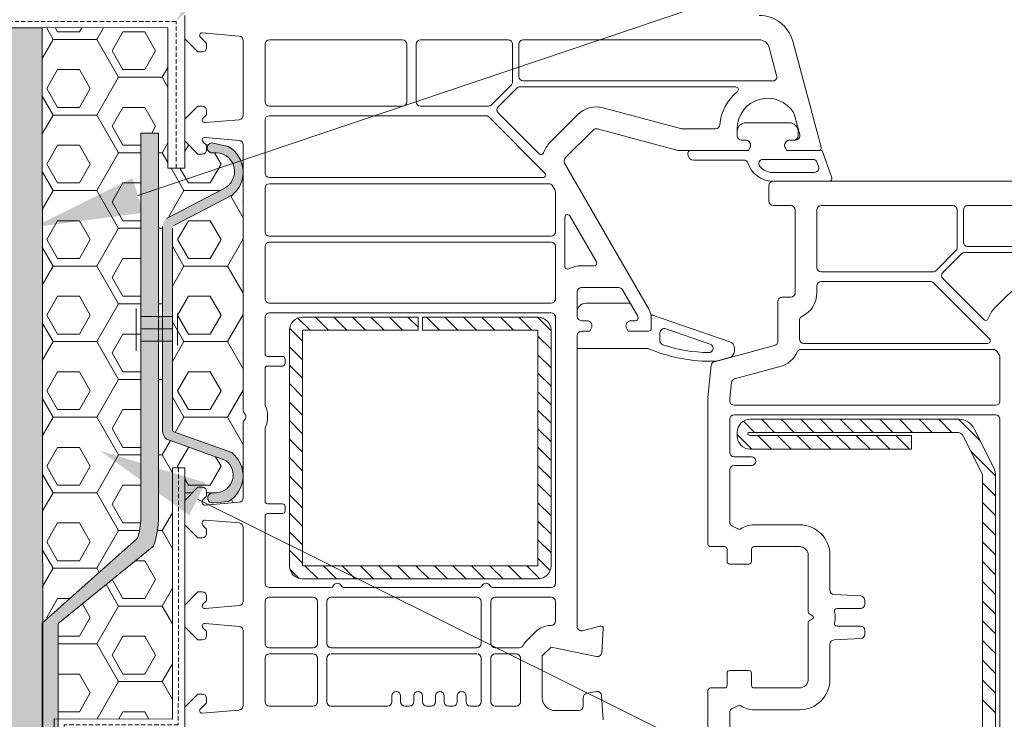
# Model space of a CAD drawing. Header units: millimetres. Extents: x -330321 to -319702, y -17713 to -4070.
# Tile 18 of 22: x -320159 to -320046, y -11099 to -11018. Entities that reach past the tile are written whole.
import ezdxf

# ---------------------------------------------------------------- set-up
doc = ezdxf.new("R2010")
doc.units = ezdxf.units.MM
doc.header["$MEASUREMENT"] = 0
doc.linetypes.add('ČÁRKOVANÁ', pattern=[0.75, 0.5, -0.25])

msp = doc.modelspace()

# ---------------------------------------------------------------- hatches: boundary and pattern name
at = {"linetype": 'Continuous', "lineweight": 13}
for points in [[(-320131.98, -11009.89), (-320135.29, -11007.36), (-320141.24, -11018.55)], [(-320143.24, -11031.35), (-320145.29, -11031.35), (-320145.29, -11052.36), (-320143.24, -11052.36)], [(-320142.33, -11041.12, 0.211236), (-320142.78, -11042.07), (-320142.78, -11052.36), (-320141.65, -11052.36), (-320141.65, -11042.23), (-320141.49, -11041.94), (-320134.88, -11038.52, 0.531729), (-320135.24, -11032.88), (-320137.16, -11032.47, 1), (-320137, -11033.61, -0.887449), (-320135.87, -11037.77)], [(-320145.02, -11040.49), (-320146.24, -11036.5), (-320157.59, -11042.14)], [(-320143.24, -11052.36), (-320145.29, -11052.36), (-320145.29, -11053.78), (-320143.24, -11053.78)], [(-320143.24, -11052.36), (-320143.24, -11053.78), (-320142.78, -11053.78), (-320142.78, -11052.36)], [(-320142.78, -11053.78), (-320141.65, -11053.78), (-320141.65, -11052.36), (-320142.78, -11052.36)], [(-320143.24, -11053.78), (-320145.29, -11053.78), (-320145.29, -11055.2), (-320143.24, -11055.2)], [(-320143.24, -11053.78), (-320143.24, -11055.2), (-320142.78, -11055.2), (-320142.78, -11053.78)], [(-320141.65, -11053.78), (-320142.78, -11053.78), (-320142.78, -11055.2), (-320141.65, -11055.2)], [(-320156.58, -11116.97), (-320156.46, -11116.94), (-320156.46, -11114.59, -0.414214), (-320156.1, -11114.24), (-320154.93, -11114.24, -0.00946), (-320154.73, -11114.57), (-320154.75, -11087.55), (-320143.8, -11078.65, 0.082878), (-320143.24, -11075.32), (-320143.24, -11055.2), (-320145.29, -11055.2), (-320145.29, -11075.49, -0.082878), (-320145.68, -11077.82), (-320156.58, -11087.51)], [(-320135.24, -11073.59, 0.527728), (-320134.84, -11067.97), (-320141.49, -11065.61, -0.212782), (-320141.65, -11065.33), (-320141.65, -11055.2), (-320142.78, -11055.2), (-320142.78, -11065.48, 0.213571), (-320142.33, -11066.43), (-320135.51, -11068.88, -0.6951), (-320136.56, -11072.57), (-320137.21, -11072.63, 0.95419), (-320136.93, -11073.74)], [(-320139.72, -11075.16), (-320137.87, -11071.43), (-320149.99, -11067.74)]]:
    msp.add_hatch(color=154, dxfattribs=at).paths.add_polyline_path(points)
at = {"linetype": 'Continuous', "lineweight": 20, "true_color": 0xff6600}
h = msp.add_hatch(dxfattribs=at)
h.set_pattern_fill('AR_SAND_0001', color=30, style=0, pattern_type=2)
h.set_pattern_definition([(37.5, (-469033.5807, -34954.966), (-0.1574834, 4.81705942), [0, -3.8, 0, -4.25, 0, -4.0625]), (7.5, (-469033.581, -34954.966), (4.42444176, 7.05536516), [0, -2.05, 0, -3.425, 0, -1.3125]), (327.5, (-469036.6557, -34954.966), (7.78535465, 0.01414763), [0, -1.25, 0, -4.5, 0, -5.875]), (317.5, (-469036.656, -34954.966), (7.5153165, 2.1941889), [0, -0.625, 0, -2.95, 0, -3.375])])
h.paths.add_polyline_path([(-320381.31, -11019.27), (-320381.31, -11029.27), (-320166.58, -11029.27), (-320166.58, -11228.73), (-320166.32, -11228.34), (-320166.18, -11228.77), (-320164.45, -11228.77), (-320164.16, -11228.34), (-320164.02, -11228.77), (-320162.3, -11228.77), (-320162.01, -11228.34), (-320161.87, -11228.77), (-320160.76, -11228.77), (-320156.58, -11227.93), (-320156.58, -11019.27)])
at = {"linetype": 'Continuous', "lineweight": 35}
msp.add_hatch(color=8, dxfattribs=at).paths.add_polyline_path([(-320381.31, -11019.27), (-320381.31, -11023.27), (-320160.58, -11023.27), (-320160.57, -11157.13), (-320156.58, -11156.33), (-320156.58, -11019.27)])
at = {"linetype": 'Continuous', "lineweight": 20, "true_color": 0xff6600}
h = msp.add_hatch(dxfattribs=at)
h.set_pattern_fill('PUR_0001', color=30, style=0, pattern_type=2)
h.set_pattern_definition([(0, (-469007.332, -34874.42), (0, 4.330127), [2.5, -5]), (120, (-469007.332, -34874.42), (3.74999998, 2.1650635), [2.5, -5]), (60, (-469004.832, -34874.42), (-3.74999998, 2.1650635), [2.5, -5]), (0, (-469007.832, -34875.288), (7.5, 4.330127), [5, -10]), (120, (-469007.832, -34875.288), (-7.49999998, 4.33012703), [5, -10]), (60, (-469007.832, -34875.288), (2e-08, 8.66025403), [0, -10, 5, 0, 0, 0])])
h.paths.add_polyline_path([(-320142.18, -11019.27), (-320156.58, -11019.26), (-320156.58, -11087.51), (-320145.68, -11077.82, 0.082878), (-320145.29, -11075.49), (-320145.29, -11031.35), (-320143.24, -11031.35), (-320143.24, -11052.36), (-320142.78, -11052.36), (-320142.78, -11042.07, -0.211236), (-320142.33, -11041.12), (-320135.87, -11037.77, 0.887449), (-320137, -11033.61, -1.000001), (-320137.16, -11032.47), (-320135.24, -11032.88, -0.531729), (-320134.88, -11038.52), (-320141.49, -11041.94), (-320141.65, -11042.23), (-320141.65, -11065.33, 0.212782), (-320141.49, -11065.61), (-320134.84, -11067.97, -0.527728), (-320135.24, -11073.59), (-320136.93, -11073.74, -0.95419), (-320137.21, -11072.63), (-320136.56, -11072.57, 0.6951), (-320135.51, -11068.88), (-320142.33, -11066.43, -0.213571), (-320142.78, -11065.48), (-320142.78, -11055.2), (-320143.24, -11055.2), (-320143.24, -11075.32, -0.082878), (-320143.8, -11078.65), (-320154.75, -11087.55), (-320154.74, -11098.49), (-320141.64, -11098.52), (-320141.65, -11069.7), (-320140.23, -11069.7), (-320140.23, -11073.45), (-320138.73, -11071.95), (-320138.23, -11071.95, -0.414214), (-320137.73, -11072.45), (-320137.73, -11072.85, -0.198912), (-320137.79, -11072.99), (-320138.18, -11073.37, 0.198912), (-320138.23, -11073.51), (-320138.23, -11073.7, 0.440011), (-320137.91, -11074), (-320133.99, -11073.66, 0.388879), (-320133.53, -11073.16), (-320133.53, -11064.56, -0.201513), (-320133.38, -11064.21, 0.420084), (-320133.38, -11063.49, -0.201513), (-320133.53, -11063.14), (-320133.53, -11032.69, 0.388879), (-320133.99, -11032.19), (-320137.91, -11031.85, 0.700208), (-320138.15, -11032.36), (-320137.79, -11032.71, -0.198912), (-320137.73, -11032.85), (-320137.73, -11033.25, -0.414214), (-320138.23, -11033.75), (-320138.73, -11033.75), (-320140.23, -11032.25), (-320140.23, -11035.37), (-320142.18, -11035.37)])

# ---------------------------------------------------------------- linework, layer by layer
at = {"color": 154, "linetype": 'Continuous', "lineweight": 13}
for p, q in [((-320145.63, -11038.5), (-319990.25, -10986.14)), ((-320145.29, -11031.35), (-320143.24, -11031.35)), ((-320145.29, -11075.49), (-320145.29, -11031.35)), ((-320143.24, -11031.35), (-320143.24, -11075.32)), ((-320137.16, -11032.47), (-320135.24, -11032.88)), ((-320135.87, -11037.77), (-320142.33, -11041.12)), ((-320134.88, -11038.52), (-320141.49, -11041.94)), ((-320142.78, -11042.07), (-320142.78, -11065.48)), ((-320141.65, -11042.23), (-320141.65, -11065.33)), ((-320141.65, -11052.36), (-320145.29, -11052.36)), ((-320127.27, -11052.55), (-320125.87, -11053.95)), ((-320113.48, -11052.45), (-320126.73, -11052.45)), ((-320125.25, -11052.45), (-320123.75, -11053.95)), ((-320123.13, -11052.45), (-320121.63, -11053.95)), ((-320121, -11052.45), (-320119.5, -11053.95)), ((-320118.88, -11052.45), (-320117.38, -11053.95)), ((-320116.76, -11052.45), (-320115.26, -11053.95)), ((-320114.64, -11052.45), (-320113.48, -11053.61)), ((-320113.48, -11053.95), (-320113.48, -11052.45)), ((-320099.73, -11052.45), (-320112.98, -11052.45)), ((-320112.98, -11052.45), (-320112.98, -11053.95)), ((-320112.52, -11052.45), (-320111.02, -11053.95)), ((-320110.4, -11052.45), (-320108.9, -11053.95)), ((-320108.28, -11052.45), (-320106.78, -11053.95)), ((-320106.16, -11052.45), (-320104.66, -11053.95)), ((-320104.03, -11052.45), (-320102.53, -11053.95)), ((-320101.91, -11052.45), (-320100.41, -11053.95)), ((-320099.79, -11052.45), (-320098.23, -11054.01)), ((-320141.65, -11053.78), (-320145.29, -11053.78)), ((-320128.23, -11053.95), (-320128.23, -11080.95)), ((-320128.22, -11053.72), (-320126.73, -11055.21)), ((-320126.73, -11080.95), (-320126.73, -11053.95)), ((-320126.73, -11053.95), (-320113.48, -11053.95)), ((-320112.98, -11053.95), (-320099.73, -11053.95)), ((-320099.73, -11053.95), (-320099.73, -11080.95)), ((-320098.23, -11080.95), (-320098.23, -11053.95)), ((-320141.65, -11055.2), (-320145.29, -11055.2)), ((-320099.73, -11054.63), (-320098.23, -11056.13)), ((-320128.23, -11055.83), (-320126.73, -11057.33)), ((-320099.73, -11056.75), (-320098.23, -11058.25)), ((-320128.23, -11057.95), (-320126.73, -11059.45)), ((-320099.73, -11058.87), (-320098.23, -11060.37)), ((-320128.23, -11060.07), (-320126.73, -11061.57)), ((-320099.73, -11060.99), (-320098.23, -11062.49)), ((-320128.23, -11062.19), (-320126.73, -11063.69)), ((-320099.73, -11063.11), (-320098.23, -11064.61)), ((-320128.23, -11064.31), (-320126.73, -11065.81)), ((-320076.15, -11064.36), (-320074.87, -11065.65)), ((-320051.47, -11064.15), (-320075.38, -11064.15)), ((-320074.1, -11064.15), (-320072.6, -11065.65)), ((-320071.84, -11064.15), (-320070.34, -11065.65)), ((-320069.58, -11064.15), (-320068.08, -11065.65)), ((-320067.31, -11064.15), (-320065.81, -11065.65)), ((-320065.05, -11064.15), (-320063.55, -11065.65)), ((-320062.79, -11064.15), (-320061.29, -11065.65)), ((-320060.53, -11064.15), (-320059.03, -11065.65)), ((-320058.26, -11064.15), (-320056.76, -11065.65)), ((-320056, -11064.15), (-320054.5, -11065.65)), ((-320053.74, -11064.15), (-320052.24, -11065.65)), ((-320051.47, -11064.15), (-320048.99, -11066.63)), ((-320134.84, -11067.97), (-320141.49, -11065.61)), ((-320099.73, -11065.23), (-320098.23, -11066.73)), ((-320076.88, -11065.65), (-320076.88, -11066.07)), ((-320075.5, -11065.65), (-320051.6, -11065.65)), ((-320047.45, -11069.73), (-320049.68, -11065.26)), ((-320135.51, -11068.88), (-320142.33, -11066.43)), ((-320128.23, -11066.43), (-320126.73, -11067.93)), ((-320076.88, -11065.9), (-320075.2, -11067.57)), ((-320056.88, -11066), (-320075.48, -11066)), ((-320074.52, -11066), (-320072.94, -11067.57)), ((-320072.26, -11066), (-320070.68, -11067.57)), ((-320069.99, -11066), (-320068.41, -11067.57)), ((-320067.73, -11066), (-320066.15, -11067.57)), ((-320065.47, -11066), (-320063.89, -11067.57)), ((-320063.21, -11066), (-320061.63, -11067.57)), ((-320060.94, -11066), (-320059.36, -11067.57)), ((-320058.68, -11066), (-320057.1, -11067.57)), ((-320056.88, -11067.57), (-320056.88, -11066)), ((-320051.02, -11065.93), (-320048.79, -11070.4)), ((-320099.73, -11067.36), (-320098.23, -11068.86)), ((-320075.38, -11067.57), (-320056.88, -11067.57)), ((-320050.08, -11067.8), (-320047.23, -11070.65)), ((-320128.23, -11068.55), (-320126.73, -11070.05)), ((-320099.73, -11069.48), (-320098.23, -11070.98)), ((-320128.23, -11070.68), (-320126.73, -11072.18)), ((-320048.73, -11070.62), (-320048.73, -11100.95)), ((-320048.73, -11071.42), (-320047.23, -11072.92)), ((-320047.23, -11100.95), (-320047.23, -11070.62)), ((-320099.73, -11071.6), (-320098.23, -11073.1)), ((-320138.79, -11073.3), (-320000.99, -11141.74)), ((-320137.21, -11072.63), (-320136.56, -11072.57)), ((-320136.93, -11073.74), (-320135.24, -11073.59)), ((-320128.23, -11072.8), (-320126.73, -11074.3)), ((-320048.73, -11073.68), (-320047.23, -11075.18)), ((-320099.73, -11073.72), (-320098.23, -11075.22)), ((-320128.23, -11074.92), (-320126.73, -11076.42)), ((-320099.73, -11075.84), (-320098.23, -11077.34)), ((-320048.73, -11075.94), (-320047.23, -11077.44)), ((-320128.23, -11077.04), (-320126.73, -11078.54)), ((-320145.68, -11077.82), (-320156.58, -11087.51)), ((-320145.68, -11077.82), (-320156.58, -11087.51)), ((-320099.73, -11077.96), (-320098.23, -11079.46)), ((-320048.73, -11078.2), (-320047.23, -11079.7)), ((-320143.8, -11078.65), (-320154.75, -11087.55)), ((-320143.8, -11078.65), (-320154.75, -11087.55)), ((-320128.23, -11079.16), (-320126.73, -11080.66)), ((-320099.73, -11080.08), (-320098.33, -11081.49)), ((-320048.73, -11080.47), (-320047.23, -11081.97)), ((-320128.18, -11081.33), (-320127.12, -11082.4)), ((-320099.73, -11080.95), (-320126.73, -11080.95)), ((-320126.45, -11080.95), (-320124.95, -11082.45)), ((-320124.32, -11080.95), (-320122.82, -11082.45)), ((-320122.2, -11080.95), (-320120.7, -11082.45)), ((-320120.08, -11080.95), (-320118.58, -11082.45)), ((-320117.96, -11080.95), (-320116.46, -11082.45)), ((-320115.84, -11080.95), (-320114.34, -11082.45)), ((-320113.72, -11080.95), (-320112.22, -11082.45)), ((-320111.6, -11080.95), (-320110.1, -11082.45)), ((-320109.48, -11080.95), (-320107.98, -11082.45)), ((-320107.35, -11080.95), (-320105.85, -11082.45)), ((-320105.23, -11080.95), (-320103.73, -11082.45)), ((-320103.11, -11080.95), (-320101.61, -11082.45)), ((-320100.99, -11080.95), (-320099.51, -11082.43)), ((-320126.73, -11082.45), (-320099.73, -11082.45)), ((-320048.73, -11082.73), (-320047.23, -11084.23)), ((-320048.73, -11084.99), (-320047.23, -11086.49)), ((-320156.58, -11087.51), (-320156.58, -11116.97)), ((-320154.75, -11087.55), (-320154.72, -11144.87)), ((-320048.73, -11087.26), (-320047.23, -11088.76)), ((-320048.73, -11089.52), (-320047.23, -11091.02)), ((-320048.73, -11091.78), (-320047.23, -11093.28)), ((-320048.73, -11094.04), (-320047.23, -11095.54)), ((-320048.73, -11096.31), (-320047.23, -11097.81))]:
    msp.add_line(p, q, dxfattribs=at)
at = {"color": 48, "linetype": 'Continuous', "lineweight": 20, "true_color": 0x5a400a}
for p, q in [((-320140.23, -11035.37), (-320140.23, -11017.85)), ((-320156.58, -11019.27), (-320460.92, -11019.27)), ((-320156.58, -11019.26), (-320142.18, -11019.27)), ((-320156.58, -11019.27), (-320156.4, -11329.25)), ((-320142.18, -11019.27), (-320142.18, -11035.37)), ((-320142.18, -11035.37), (-320140.23, -11035.37)), ((-320141.65, -11069.69), (-320141.64, -11098.52)), ((-320140.23, -11069.7), (-320141.65, -11069.7)), ((-320140.23, -11069.7), (-320140.24, -11099.85)), ((-320140.23, -11069.7), (-320140.23, -11077.84)), ((-320155.2, -11128.81), (-320155.22, -11098.49)), ((-320141.65, -11098.52), (-320155.22, -11098.49))]:
    msp.add_line(p, q, dxfattribs=at)
at = {"color": 7, "linetype": 'Continuous', "lineweight": 20}
for p, q in [((-320140.23, -11018.35), (-320140.23, -11020.55)), ((-320140.23, -11020.55), (-320138.73, -11022.05)), ((-320137.79, -11021.01), (-320138.44, -11020.36)), ((-320138.23, -11019.85), (-320133.99, -11020.22)), ((-320137.73, -11021.55), (-320137.73, -11021.15)), ((-320133.53, -11020.72), (-320133.53, -11029.31)), ((-320131.03, -11021.15), (-320131.03, -11027.75)), ((-320115.28, -11020.65), (-320130.53, -11020.65)), ((-320114.78, -11027.75), (-320114.78, -11021.15)), ((-320113.68, -11027.75), (-320113.68, -11021.15)), ((-320113.18, -11020.65), (-320103.13, -11020.65)), ((-320102.63, -11021.15), (-320102.63, -11025.47)), ((-320101.93, -11024.85), (-320101.93, -11021.15)), ((-320101.43, -11020.65), (-320074.37, -11020.65)), ((-320073.21, -11021.54), (-320072.35, -11024.75)), ((-320067.24, -11032.97), (-320070.5, -11020.81)), ((-320138.73, -11022.05), (-320138.23, -11022.05)), ((-320102.78, -11025.82), (-320105.06, -11028.1)), ((-320104.28, -11028.32), (-320102.16, -11026.2)), ((-320101.81, -11026.05), (-320077.04, -11026.05)), ((-320073.38, -11025.35), (-320101.43, -11025.35)), ((-320138.73, -11028.25), (-320140.23, -11029.75)), ((-320138.23, -11028.25), (-320138.73, -11028.25)), ((-320130.53, -11028.25), (-320115.28, -11028.25)), ((-320105.41, -11028.25), (-320113.18, -11028.25)), ((-320083.37, -11030.83), (-320092.26, -11028.45)), ((-320138.15, -11029.64), (-320137.79, -11029.29)), ((-320137.73, -11029.15), (-320137.73, -11028.75)), ((-320105.72, -11029.35), (-320130.53, -11029.35)), ((-320098.93, -11035.94), (-320105.37, -11029.5)), ((-320099.58, -11033.73), (-320104.28, -11029.02)), ((-320095.15, -11029.23), (-320098.36, -11032.43)), ((-320070.33, -11029.17), (-320069.7, -11031.52)), ((-320140.23, -11029.75), (-320140.23, -11032.25)), ((-320133.99, -11029.81), (-320137.91, -11030.15)), ((-320131.03, -11029.85), (-320131.03, -11035.95)), ((-320070.89, -11030.16), (-320075.88, -11030.16)), ((-320137.91, -11031.85), (-320133.99, -11032.19)), ((-320096.59, -11034.2), (-320093.39, -11031)), ((-320092.9, -11030.87), (-320083.7, -11033.33)), ((-320079.36, -11030.85), (-320083.24, -11030.85)), ((-320076.88, -11031.65), (-320076.88, -11030.85)), ((-320076.88, -11031.36), (-320076.88, -11031.66)), ((-320069.88, -11031.66), (-320069.88, -11031.36)), ((-320140.23, -11032.25), (-320138.73, -11033.75)), ((-320137.79, -11032.71), (-320138.15, -11032.36)), ((-320137.73, -11033.25), (-320137.73, -11032.85)), ((-320133.53, -11032.69), (-320133.53, -11063.14)), ((-320075.93, -11032.15), (-320076.38, -11032.15)), ((-320076.38, -11032.16), (-320075.93, -11032.16)), ((-320070.19, -11032.15), (-320070.83, -11032.15)), ((-320070.83, -11032.16), (-320070.38, -11032.16)), ((-320138.73, -11033.75), (-320138.23, -11033.75)), ((-320083.57, -11033.35), (-320075.59, -11033.35)), ((-320082.53, -11033.66), (-320082.53, -11033.76)), ((-320075.59, -11033.36), (-320082.23, -11033.36)), ((-320075.59, -11033.35), (-320075.41, -11033.05)), ((-320075.41, -11033.06), (-320075.59, -11033.36)), ((-320071.35, -11033.05), (-320071.18, -11033.35)), ((-320071.18, -11033.36), (-320071.35, -11033.06)), ((-320071.18, -11033.35), (-320067.53, -11033.35)), ((-320067.14, -11033.36), (-320071.18, -11033.36)), ((-320066.02, -11036.46), (-320067.14, -11033.36)), ((-320087, -11051.54), (-320096.67, -11034.8)), ((-320081.83, -11034.46), (-320075.97, -11034.46)), ((-320068.19, -11034.36), (-320073.91, -11034.36)), ((-320067.54, -11035.19), (-320067.72, -11034.69)), ((-320072.79, -11035.86), (-320068.01, -11035.86)), ((-320130.53, -11036.45), (-320099.14, -11036.45)), ((-320098.49, -11037.15), (-320130.53, -11037.15)), ((-320097.8, -11037.84), (-320098.05, -11037.4)), ((-320073.23, -11037.35), (-320073.23, -11039.15)), ((-320072.79, -11036.86), (-320066.3, -11036.86)), ((-320023.37, -11036.85), (-320072.73, -11036.85)), ((-320131.03, -11037.65), (-320131.03, -11042.65)), ((-320097.73, -11042.65), (-320097.73, -11038.09)), ((-320072.73, -11039.65), (-320070.73, -11039.65)), ((-320052.13, -11039.65), (-320067.23, -11039.65)), ((-320050.43, -11039.65), (-320023.37, -11039.65)), ((-320093.03, -11046.1), (-320096.07, -11040.83)), ((-320070.23, -11040.15), (-320070.23, -11049.65)), ((-320067.73, -11040.15), (-320067.73, -11046.75)), ((-320051.63, -11044.47), (-320051.63, -11040.15)), ((-320050.93, -11043.85), (-320050.93, -11040.15)), ((-320096.63, -11040.98), (-320096.63, -11046.66)), ((-320130.53, -11043.15), (-320098.23, -11043.15)), ((-320130.53, -11043.85), (-320098.23, -11043.85)), ((-320131.03, -11050.35), (-320131.03, -11044.35)), ((-320097.73, -11044.35), (-320097.73, -11050.35)), ((-320054.06, -11047.1), (-320051.78, -11044.82)), ((-320053.28, -11047.32), (-320051.16, -11045.2)), ((-320050.81, -11045.05), (-320026.04, -11045.05)), ((-320022.38, -11044.35), (-320050.43, -11044.35)), ((-320094.73, -11046.55), (-320093.29, -11046.55)), ((-320067.23, -11047.25), (-320054.41, -11047.25)), ((-320067.73, -11048.85), (-320067.73, -11049.65)), ((-320054.72, -11048.35), (-320067.23, -11048.35)), ((-320047.93, -11054.94), (-320054.37, -11048.5)), ((-320048.58, -11052.73), (-320053.28, -11048.02)), ((-320044.15, -11048.23), (-320047.36, -11051.43)), ((-320095.23, -11052.35), (-320095.23, -11049.55)), ((-320094.73, -11049.05), (-320090.46, -11049.05)), ((-320090.03, -11049.3), (-320088.27, -11052.34)), ((-320098.23, -11050.85), (-320130.53, -11050.85)), ((-320094.23, -11050.85), (-320089.37, -11050.85)), ((-320089.11, -11050.88), (-320088.27, -11052.34)), ((-320072.23, -11050.65), (-320072.23, -11055.22)), ((-320070.73, -11050.15), (-320071.73, -11050.15)), ((-320130.53, -11051.95), (-320098.23, -11051.95)), ((-320095.23, -11052.35), (-320095.23, -11051.85)), ((-320086.6, -11052.2), (-320077.71, -11055.26)), ((-320131.03, -11056.65), (-320131.03, -11052.45)), ((-320097.73, -11052.45), (-320097.73, -11082.95)), ((-320094.13, -11052.85), (-320094.73, -11052.85)), ((-320094.13, -11052.85), (-320094.73, -11052.85)), ((-320088.53, -11052.85), (-320089.03, -11052.85)), ((-320088.53, -11052.85), (-320089.03, -11052.85)), ((-320088.23, -11052.49), (-320088.23, -11052.55)), ((-320088.23, -11052.49), (-320088.23, -11052.55)), ((-320086.73, -11053.75), (-320086.73, -11052.29)), ((-320086.73, -11053.75), (-320086.73, -11052.54)), ((-320069.73, -11052.81), (-320069.73, -11054.95)), ((-320094.73, -11054.05), (-320093.79, -11054.05)), ((-320094.73, -11054.05), (-320093.79, -11054.05)), ((-320093.79, -11054.05), (-320093.61, -11053.75)), ((-320093.79, -11054.05), (-320093.62, -11053.75)), ((-320089.55, -11053.75), (-320089.38, -11054.05)), ((-320089.55, -11053.75), (-320089.38, -11054.05)), ((-320089.38, -11054.05), (-320087.03, -11054.05)), ((-320089.38, -11054.05), (-320087.03, -11054.05)), ((-320085.73, -11054.25), (-320085.73, -11055.14)), ((-320079.96, -11055.54), (-320085.07, -11053.78)), ((-320095.23, -11087.91), (-320095.23, -11054.55)), ((-320095.23, -11056.05), (-320095.23, -11054.55)), ((-320069.23, -11055.45), (-320048.14, -11055.45)), ((-320087.17, -11056.05), (-320095.23, -11056.05)), ((-320072.6, -11055.71), (-320079.48, -11057.55)), ((-320077.19, -11056.01), (-320077.19, -11056.32)), ((-320047.49, -11056.15), (-320069.54, -11056.15)), ((-320046.8, -11056.84), (-320047.05, -11056.4)), ((-320129.03, -11056.95), (-320130.73, -11056.95)), ((-320128.73, -11057.75), (-320128.73, -11057.25)), ((-320077.78, -11057.09), (-320079.23, -11057.48)), ((-320046.73, -11062.05), (-320046.73, -11057.09)), ((-320131.03, -11062.43), (-320131.03, -11058.35)), ((-320130.73, -11058.05), (-320129.03, -11058.05)), ((-320079.85, -11057.98), (-320080.23, -11061.65)), ((-320071.96, -11058.12), (-320077.17, -11059.52)), ((-320077.54, -11059.95), (-320077.73, -11061.75)), ((-320080.23, -11061.65), (-320080.23, -11078.45)), ((-320077.73, -11061.81), (-320077.73, -11062.05)), ((-320077.23, -11062.55), (-320047.23, -11062.55)), ((-320133.53, -11064.56), (-320133.53, -11073.16)), ((-320077.73, -11064.15), (-320077.73, -11067.95)), ((-320047.23, -11063.65), (-320077.23, -11063.65)), ((-320046.73, -11102.95), (-320046.73, -11064.15)), ((-320131.03, -11073.55), (-320131.03, -11065.27)), ((-320077.23, -11068.45), (-320075.23, -11068.45)), ((-320077.73, -11069.95), (-320077.73, -11075.94)), ((-320075.23, -11069.45), (-320077.23, -11069.45)), ((-320138.73, -11071.95), (-320140.23, -11073.45)), ((-320138.23, -11071.95), (-320138.73, -11071.95)), ((-320137.73, -11072.85), (-320137.73, -11072.45)), ((-320140.23, -11073.45), (-320140.23, -11076.25)), ((-320138.23, -11073.7), (-320138.23, -11073.51)), ((-320138.18, -11073.37), (-320137.79, -11072.99)), ((-320133.99, -11073.66), (-320137.91, -11074)), ((-320129.03, -11073.85), (-320130.73, -11073.85)), ((-320128.73, -11074.65), (-320128.73, -11074.15)), ((-320137.91, -11075.7), (-320133.99, -11076.04)), ((-320131.03, -11082.95), (-320131.03, -11075.25)), ((-320130.73, -11074.95), (-320129.03, -11074.95)), ((-320140.23, -11076.25), (-320138.73, -11077.75)), ((-320138.23, -11076.19), (-320138.23, -11076)), ((-320137.79, -11076.71), (-320138.18, -11076.33)), ((-320137.73, -11077.25), (-320137.73, -11076.85)), ((-320133.53, -11076.54), (-320133.53, -11085.01)), ((-320074.93, -11076.25), (-320069.73, -11076.25)), ((-320138.73, -11077.75), (-320138.23, -11077.75)), ((-320079.93, -11078.75), (-320078.33, -11078.75)), ((-320078.03, -11079.05), (-320078.03, -11080.45)), ((-320075.23, -11080.45), (-320075.23, -11079.05)), ((-320074.93, -11078.75), (-320069.73, -11078.75)), ((-320068.73, -11079.75), (-320068.73, -11086.21)), ((-320066.23, -11079.75), (-320066.23, -11083.75)), ((-320077.73, -11080.75), (-320075.53, -11080.75)), ((-320123.6, -11083.45), (-320130.53, -11083.45)), ((-320106.55, -11083.45), (-320121.87, -11083.45)), ((-320098.23, -11083.45), (-320104.82, -11083.45)), ((-320138.73, -11083.95), (-320140.23, -11085.45)), ((-320138.23, -11083.95), (-320138.73, -11083.95)), ((-320138.15, -11085.34), (-320137.79, -11084.99)), ((-320137.73, -11084.85), (-320137.73, -11084.45)), ((-320125.53, -11084.55), (-320130.53, -11084.55)), ((-320106.73, -11084.55), (-320123.43, -11084.55)), ((-320104.63, -11084.55), (-320098.23, -11084.55)), ((-320065.76, -11084.25), (-320062.71, -11084.41)), ((-320062.23, -11084.91), (-320062.23, -11085.35)), ((-320140.23, -11085.45), (-320140.23, -11087.95)), ((-320133.99, -11085.51), (-320137.91, -11085.85)), ((-320131.03, -11085.05), (-320131.03, -11089.85)), ((-320125.03, -11089.85), (-320125.03, -11085.05)), ((-320123.93, -11085.05), (-320123.93, -11089.85)), ((-320106.23, -11089.85), (-320106.23, -11085.05)), ((-320105.13, -11089.85), (-320105.13, -11085.05)), ((-320097.73, -11085.05), (-320097.73, -11087.28)), ((-320062.73, -11085.85), (-320065.42, -11085.85)), ((-320068.58, -11086.47), (-320068.23, -11086.68)), ((-320068.23, -11087.02), (-320068.58, -11087.23)), ((-320140.23, -11087.95), (-320138.73, -11089.45)), ((-320137.79, -11088.41), (-320138.15, -11088.06)), ((-320137.91, -11087.55), (-320133.99, -11087.89)), ((-320092.61, -11087.86), (-320094.6, -11088.39)), ((-320092.41, -11090.88), (-320092.23, -11088.17)), ((-320068.73, -11087.48), (-320068.73, -11093.95)), ((-320065.42, -11087.85), (-320062.73, -11087.85)), ((-320062.23, -11088.35), (-320062.23, -11088.79)), ((-320138.73, -11089.45), (-320138.23, -11089.45)), ((-320137.73, -11088.95), (-320137.73, -11088.55)), ((-320133.53, -11088.39), (-320133.53, -11096.98)), ((-320100, -11088.51), (-320101, -11089.51)), ((-320062.71, -11089.29), (-320065.76, -11089.45)), ((-320130.53, -11090.35), (-320125.53, -11090.35)), ((-320123.43, -11090.35), (-320106.73, -11090.35)), ((-320101.87, -11090.35), (-320104.63, -11090.35)), ((-320099.23, -11091.28), (-320098.23, -11090.28)), ((-320098.23, -11090.28), (-320093.01, -11091.34)), ((-320066.23, -11089.95), (-320066.23, -11093.95)), ((-320131.03, -11091.55), (-320131.03, -11096.55)), ((-320125.53, -11091.05), (-320130.53, -11091.05)), ((-320125.03, -11096.55), (-320125.03, -11091.55)), ((-320123.93, -11091.55), (-320123.93, -11096.55)), ((-320106.73, -11091.05), (-320123.43, -11091.05)), ((-320106.23, -11096.55), (-320106.23, -11091.55)), ((-320105.13, -11091.55), (-320105.13, -11096.55)), ((-320102.23, -11091.05), (-320104.63, -11091.05)), ((-320101.73, -11096.55), (-320101.73, -11091.55)), ((-320099.23, -11096.05), (-320099.23, -11091.28)), ((-320078.03, -11093.25), (-320078.03, -11094.65)), ((-320075.53, -11092.95), (-320077.73, -11092.95)), ((-320075.23, -11094.65), (-320075.23, -11093.25)), ((-320078.33, -11094.95), (-320079.93, -11094.95)), ((-320069.73, -11094.95), (-320074.93, -11094.95)), ((-320138.73, -11095.65), (-320140.23, -11097.15)), ((-320138.23, -11095.65), (-320138.73, -11095.65)), ((-320137.73, -11096.55), (-320137.73, -11096.15)), ((-320116.48, -11096.55), (-320116.48, -11095.85)), ((-320115.48, -11095.85), (-320115.48, -11096.55)), ((-320113.98, -11096.55), (-320113.98, -11095.85)), ((-320112.98, -11095.85), (-320112.98, -11096.55)), ((-320111.48, -11096.55), (-320111.48, -11095.85)), ((-320110.48, -11095.85), (-320110.48, -11096.55)), ((-320108.98, -11096.55), (-320108.98, -11095.85)), ((-320107.98, -11095.85), (-320107.98, -11096.55)), ((-320094.53, -11096.05), (-320094.53, -11097.05)), ((-320093, -11095.36), (-320094.12, -11095.55)), ((-320092.23, -11098.6), (-320092.42, -11095.82)), ((-320080.23, -11095.25), (-320080.23, -11103.85)), ((-320140.23, -11097.15), (-320140.23, -11099.35)), ((-320138.44, -11097.34), (-320137.79, -11096.69)), ((-320130.53, -11097.05), (-320125.53, -11097.05)), ((-320123.43, -11097.05), (-320116.98, -11097.05)), ((-320114.98, -11097.05), (-320114.48, -11097.05)), ((-320112.48, -11097.05), (-320111.98, -11097.05)), ((-320109.98, -11097.05), (-320109.48, -11097.05)), ((-320107.48, -11097.05), (-320106.73, -11097.05)), ((-320104.63, -11097.05), (-320102.23, -11097.05)), ((-320133.99, -11097.48), (-320138.23, -11097.85)), ((-320095.03, -11097.55), (-320097.73, -11097.55)), ((-320077.73, -11097.76), (-320077.73, -11102.95)), ((-320069.73, -11097.45), (-320074.93, -11097.45))]:
    msp.add_line(p, q, dxfattribs=at)
at = {"color": 7, "linetype": 'ČÁRKOVANÁ', "lineweight": 13}
for points in [[(-320141.24, -11035.37), (-320141.24, -11018.55), (-320171.1, -11018.55)], [(-320140.94, -11069.7), (-320140.98, -11099.18), (-320154.07, -11099.18), (-320154.05, -11144.87)]]:
    msp.add_lwpolyline(points, dxfattribs=at)
at = {"color": 154, "linetype": 'Continuous', "lineweight": 13}
for points in [[(-320145.8, -11051.47), (-320145.81, -11056.32)], [(-320141.07, -11052.03), (-320141.07, -11055.7)]]:
    msp.add_lwpolyline(points, dxfattribs=at)
at = {"color": 7, "linetype": 'Continuous', "lineweight": 20}
for centre, radius, start, end in [((-320074.37, -11021.85), 4, 15, 90), ((-320138.23, -11020.15), 0.301, 90, 225), ((-320134.03, -11020.72), 0.5, 0, 85), ((-320138.23, -11021.55), 0.5, 270, 0), ((-320137.93, -11021.15), 0.2, 0, 45), ((-320130.53, -11021.15), 0.499, 90, 179.9962), ((-320115.28, -11021.15), 0.5, 0, 90), ((-320113.18, -11021.15), 0.5, 90, 180), ((-320103.13, -11021.15), 0.5, 0, 90), ((-320101.43, -11021.15), 0.5, 90, 180), ((-320074.37, -11021.85), 1.2, 15, 90), ((-320101.43, -11024.85), 0.5, 180, 270), ((-320072.83, -11024.88), 0.5, 264.7036, 15), ((-320103.13, -11025.47), 0.5, 315, 0), ((-320101.81, -11026.55), 0.5, 90, 135), ((-320077.04, -11026.35), 0.3, 309.1167, 90), ((-320073.38, -11030.85), 5.5, 84.7036, 90), ((-320073.38, -11030.85), 5.5, 129.1167, 175.2198), ((-320073.38, -11030.85), 3.5, 31.1738, 180), ((-320138.23, -11028.75), 0.5, 0, 90), ((-320130.53, -11027.75), 0.5, 180, 270), ((-320115.28, -11027.75), 0.5, 270, 0), ((-320113.18, -11027.75), 0.5, 180, 270), ((-320105.41, -11027.75), 0.5, 270, 315), ((-320103.93, -11028.67), 0.5, 135, 225), ((-320093.03, -11031.35), 3, 75, 135), ((-320137.93, -11029.85), 0.3, 135, 275), ((-320137.93, -11029.15), 0.2, 315, 0), ((-320134.03, -11029.31), 0.5, 275, 0), ((-320130.53, -11029.85), 0.5, 90, 180), ((-320105.72, -11029.85), 0.5, 45, 90), ((-320070.82, -11029.3), 0.5, 15, 31.1738), ((-320079.36, -11030.35), 0.5, 270, 355.2198), ((-320075.88, -11031.16), 1, 90, 175.4114), ((-320070.89, -11031.16), 1, 4.5886, 90), ((-320137.93, -11032.15), 0.3, 85, 225), ((-320093.03, -11031.35), 0.5, 75, 135), ((-320083.24, -11030.35), 0.5, 255, 270), ((-320073.38, -11031.36), 3.5, 175.4114, 180), ((-320076.38, -11031.65), 0.5, 180, 270), ((-320076.38, -11031.66), 0.5, 180, 270), ((-320070.38, -11031.66), 0.5, 270, 0), ((-320070.19, -11031.65), 0.5, 270, 15), ((-320073.38, -11031.36), 3.5, 0, 4.5886), ((-320137.93, -11032.85), 0.2, 0, 45), ((-320134.03, -11032.69), 0.5, 0, 85), ((-320096.23, -11034.55), 3, 135, 161.7177), ((-320075.93, -11032.75), 0.6, 330, 90), ((-320075.93, -11032.76), 0.6, 330, 90), ((-320070.83, -11032.75), 0.6, 90, 210), ((-320070.83, -11032.76), 0.6, 90, 210), ((-320067.53, -11033.05), 0.3, 270, 15), ((-320138.23, -11033.25), 0.5, 270, 0), ((-320099.37, -11033.52), 0.3, 225, 341.7177), ((-320083.57, -11032.85), 0.5, 255, 270), ((-320082.23, -11033.66), 0.3, 90, 180), ((-320081.83, -11033.76), 0.7, 180, 270), ((-320096.23, -11034.55), 0.5, 135, 210), ((-320075.97, -11034.76), 0.3, 15.8272, 90), ((-320072.79, -11033.86), 3, 195.8272, 269.9997), ((-320073.91, -11034.86), 0.5, 90, 221.8121), ((-320072.79, -11033.86), 2, 221.8121, 269.9997), ((-320068.19, -11034.86), 0.5, 20, 90), ((-320068.01, -11035.36), 0.5, 269.9997, 20), ((-320130.53, -11035.95), 0.5, 180, 270), ((-320099.14, -11036.15), 0.3, 270, 45), ((-320130.53, -11037.65), 0.5, 90, 180), ((-320098.49, -11037.65), 0.5, 30, 90), ((-320072.73, -11037.35), 0.5, 90, 180), ((-320066.3, -11036.56), 0.3, 269.9996, 20), ((-320098.23, -11038.09), 0.5, 0, 30), ((-320072.73, -11039.15), 0.5, 180, 270), ((-320070.73, -11040.15), 0.5, 0, 90), ((-320067.23, -11040.15), 0.5, 90, 180), ((-320052.13, -11040.15), 0.5, 0, 90), ((-320050.43, -11040.15), 0.5, 90, 180), ((-320096.33, -11040.98), 0.3, 30, 180), ((-320130.53, -11042.65), 0.5, 180, 270), ((-320098.23, -11042.65), 0.5, 270, 0), ((-320130.53, -11044.35), 0.5, 90, 180), ((-320098.23, -11044.35), 0.5, 0, 90), ((-320050.43, -11043.85), 0.5, 180, 270), ((-320052.13, -11044.47), 0.5, 315, 0), ((-320050.81, -11045.55), 0.5, 90, 135), ((-320094.73, -11049.55), 3, 90, 119.0025), ((-320093.29, -11046.25), 0.3, 270, 30), ((-320096.33, -11046.66), 0.3, 180, 299.0025), ((-320067.23, -11046.75), 0.5, 180, 270), ((-320054.41, -11046.75), 0.5, 270, 315), ((-320052.93, -11047.67), 0.5, 135, 225), ((-320067.23, -11048.85), 0.5, 90, 180), ((-320054.72, -11048.85), 0.5, 45, 90), ((-320094.73, -11049.55), 0.5, 90, 180), ((-320090.46, -11049.55), 0.5, 30, 90), ((-320070.73, -11049.65), 0.5, 270, 0), ((-320070.73, -11049.65), 3, 295.3769, 0), ((-320130.53, -11050.35), 0.5, 180, 270), ((-320098.23, -11050.35), 0.5, 270, 0), ((-320094.23, -11051.85), 1, 90, 180), ((-320089.37, -11051.85), 1, 75.1703, 90), ((-320071.73, -11050.65), 0.5, 90, 180), ((-320130.53, -11052.45), 0.5, 90, 180), ((-320098.23, -11052.45), 0.5, 0, 90), ((-320088.73, -11052.54), 2, 0, 30), ((-320086.63, -11052.29), 0.1, 71, 180), ((-320045.23, -11053.55), 3, 135, 161.7177), ((-320094.73, -11052.35), 0.5, 180, 270), ((-320094.73, -11052.35), 0.5, 180, 270), ((-320094.13, -11053.45), 0.6, 330, 90), ((-320094.13, -11053.45), 0.6, 330, 90), ((-320089.03, -11053.45), 0.6, 90, 210), ((-320089.03, -11053.45), 0.6, 90, 210), ((-320088.53, -11052.55), 0.3, 270, 0), ((-320088.53, -11052.55), 0.3, 270, 0), ((-320088.53, -11052.49), 0.3, 0, 30), ((-320088.53, -11052.49), 0.3, 0, 30), ((-320069.23, -11052.81), 0.5, 115.3769, 180), ((-320048.37, -11052.52), 0.3, 225, 341.7177), ((-320094.73, -11054.55), 0.5, 90, 180), ((-320094.73, -11054.55), 0.5, 90, 180), ((-320087.03, -11053.75), 0.3, 270, 0), ((-320087.03, -11053.75), 0.3, 270, 0), ((-320085.23, -11054.25), 0.5, 71, 180), ((-320085.23, -11055.14), 0.5, 180, 251.4457), ((-320079.91, -11039.26), 17.25, 251.4457, 269.2457), ((-320080.13, -11056.01), 0.5, 269.2457, 71), ((-320077.99, -11056.01), 0.8, 0, 70), ((-320072.73, -11055.22), 0.5, 285, 0), ((-320069.23, -11054.95), 0.5, 180, 270), ((-320048.14, -11055.15), 0.3, 270, 45), ((-320130.73, -11056.65), 0.3, 180, 270), ((-320087.17, -11056.55), 0.5, 67.2107, 90), ((-320079.91, -11039.26), 18.25, 247.2107, 271.5469), ((-320077.99, -11056.32), 0.8, 285, 0), ((-320072.73, -11055.22), 3, 285, 335.9341), ((-320069.54, -11056.65), 0.5, 90, 155.9341), ((-320047.49, -11056.65), 0.5, 30, 90), ((-320129.03, -11057.25), 0.3, 0, 90), ((-320129.03, -11057.75), 0.3, 270, 0), ((-320079.35, -11058.03), 0.5, 105, 174), ((-320079.43, -11056.71), 0.8, 271.5469, 285), ((-320047.23, -11057.09), 0.5, 0, 30), ((-320130.73, -11058.35), 0.3, 90, 180), ((-320077.04, -11060), 0.5, 105, 174), ((-320077.23, -11061.81), 0.5, 174, 180), ((-320077.23, -11062.05), 0.5, 180, 270), ((-320047.23, -11062.05), 0.5, 270, 0), ((-320133.03, -11063.14), 0.5, 180, 225.573), ((-320133.73, -11063.85), 0.5, 314.427, 45.573), ((-320130.53, -11062.43), 0.5, 180, 203.8955), ((-320133.73, -11063.85), 3, 336.1045, 23.8955), ((-320133.03, -11064.56), 0.5, 134.427, 180), ((-320077.23, -11064.15), 0.5, 90, 180), ((-320047.23, -11064.15), 0.5, 0, 90), ((-320130.53, -11065.27), 0.5, 156.1045, 180), ((-320077.23, -11067.95), 0.5, 180, 270), ((-320075.23, -11068.95), 0.5, 270, 90), ((-320077.23, -11069.95), 0.5, 90, 180), ((-320138.23, -11072.45), 0.5, 0, 90), ((-320138.03, -11073.51), 0.2, 135, 180), ((-320137.93, -11072.85), 0.2, 315, 0), ((-320134.03, -11073.16), 0.5, 275, 0), ((-320130.73, -11073.55), 0.3, 180, 270), ((-320137.93, -11073.7), 0.3, 180, 275), ((-320129.03, -11074.15), 0.3, 0, 90), ((-320129.03, -11074.65), 0.3, 270, 0), ((-320137.93, -11076), 0.3, 85, 180), ((-320130.73, -11075.25), 0.3, 90, 180), ((-320077.23, -11075.94), 0.5, 180, 250.5288), ((-320138.03, -11076.19), 0.2, 180, 225), ((-320137.93, -11076.85), 0.2, 0, 45), ((-320134.03, -11076.54), 0.5, 0, 85), ((-320078.33, -11079.05), 2.8, 56.7436, 70.5288), ((-320076.63, -11076.46), 0.3, 236.7436, 303.2564), ((-320074.93, -11079.05), 2.8, 90, 123.2564), ((-320069.73, -11079.75), 3.5, 0, 90), ((-320138.23, -11077.25), 0.5, 270, 0), ((-320079.93, -11078.45), 0.3, 180, 270), ((-320078.33, -11079.05), 0.3, 0, 90), ((-320074.93, -11079.05), 0.3, 90, 180), ((-320069.73, -11079.75), 1, 0, 90), ((-320077.73, -11080.45), 0.3, 180, 270), ((-320075.53, -11080.45), 0.3, 270, 0), ((-320130.53, -11082.95), 0.5, 180, 270), ((-320123.6, -11082.95), 0.5, 270, 330), ((-320122.73, -11083.45), 0.5, 30, 150), ((-320121.87, -11082.95), 0.5, 210, 270), ((-320106.55, -11082.95), 0.5, 270, 330), ((-320105.68, -11083.45), 0.5, 30, 150), ((-320104.82, -11082.95), 0.5, 210, 270), ((-320098.23, -11082.95), 0.5, 270, 0), ((-320065.73, -11083.75), 0.5, 180, 267), ((-320138.23, -11084.45), 0.5, 0, 90), ((-320137.93, -11084.85), 0.2, 315, 0), ((-320130.53, -11085.05), 0.5, 90, 180), ((-320125.53, -11085.05), 0.5, 0, 90), ((-320123.43, -11085.05), 0.5, 90, 180), ((-320106.73, -11085.05), 0.5, 0, 90), ((-320104.63, -11085.05), 0.5, 90, 180), ((-320098.23, -11085.05), 0.5, 0, 90), ((-320062.73, -11084.91), 0.5, 0, 87), ((-320137.93, -11085.55), 0.3, 135, 275), ((-320134.03, -11085.01), 0.5, 275, 0), ((-320065.42, -11086.15), 0.3, 90, 193.4934), ((-320062.73, -11085.35), 0.5, 270, 0), ((-320068.43, -11086.21), 0.3, 180, 240), ((-320068.43, -11087.48), 0.3, 120, 180), ((-320068.33, -11086.85), 0.2, 300, 60), ((-320068.33, -11086.85), 2.7, 346.5066, 13.4934), ((-320137.93, -11087.85), 0.3, 85, 225), ((-320134.03, -11088.39), 0.5, 0, 85), ((-320098.23, -11090.28), 2.5, 90, 135), ((-320098.23, -11087.28), 0.5, 270, 0), ((-320094.73, -11087.91), 0.5, 180, 285), ((-320092.53, -11088.15), 0.3, 356.2, 105), ((-320065.42, -11087.55), 0.3, 166.5066, 270), ((-320062.73, -11088.35), 0.5, 0, 90), ((-320138.23, -11088.95), 0.5, 270, 0), ((-320137.93, -11088.55), 0.2, 0, 45), ((-320099.23, -11091.28), 2.5, 135, 151.5792), ((-320065.73, -11089.95), 0.5, 93, 180), ((-320062.73, -11088.79), 0.5, 273, 0), ((-320130.53, -11089.85), 0.5, 180, 270), ((-320125.53, -11089.85), 0.5, 270, 0), ((-320123.43, -11089.85), 0.5, 180, 270), ((-320106.73, -11089.85), 0.5, 270, 0), ((-320104.63, -11089.85), 0.5, 180, 270), ((-320101.87, -11089.85), 0.5, 270, 331.5792), ((-320130.53, -11091.55), 0.5, 90, 180), ((-320125.53, -11091.55), 0.5, 0, 90), ((-320123.43, -11091.55), 0.5, 90, 180), ((-320106.73, -11091.55), 0.5, 0, 90), ((-320104.63, -11091.55), 0.5, 90, 180), ((-320102.23, -11091.55), 0.5, 0, 90), ((-320092.91, -11090.85), 0.5, 258.5, 356.2), ((-320077.73, -11093.25), 0.3, 90, 180), ((-320075.53, -11093.25), 0.3, 0, 90), ((-320069.73, -11093.95), 3.5, 270, 0), ((-320069.73, -11093.95), 1, 270, 0), ((-320079.93, -11095.25), 0.3, 90, 180), ((-320078.33, -11094.65), 0.3, 270, 0), ((-320074.93, -11094.65), 0.3, 180, 270), ((-320138.23, -11096.15), 0.5, 0, 90), ((-320115.98, -11095.85), 0.5, 0, 180), ((-320113.48, -11095.85), 0.5, 0, 180), ((-320110.98, -11095.85), 0.5, 0, 180), ((-320108.48, -11095.85), 0.5, 0, 180), ((-320097.73, -11096.05), 1.5, 180, 270), ((-320094.03, -11096.05), 0.5, 100, 180), ((-320092.92, -11095.85), 0.5, 3.8, 100), ((-320138.23, -11097.55), 0.301, 135, 270), ((-320137.93, -11096.55), 0.2, 315, 0), ((-320134.03, -11096.98), 0.5, 275, 0), ((-320130.53, -11096.55), 0.5, 180, 270), ((-320125.53, -11096.55), 0.5, 270, 0), ((-320123.43, -11096.55), 0.5, 180, 270), ((-320116.98, -11096.55), 0.5, 270, 0), ((-320114.98, -11096.55), 0.5, 180, 270), ((-320114.48, -11096.55), 0.5, 270, 0), ((-320112.48, -11096.55), 0.5, 180, 270), ((-320111.98, -11096.55), 0.5, 270, 0), ((-320109.98, -11096.55), 0.5, 180, 270), ((-320109.48, -11096.55), 0.5, 270, 0), ((-320107.48, -11096.55), 0.5, 180, 270), ((-320106.73, -11096.55), 0.5, 270, 0), ((-320104.63, -11096.55), 0.5, 180, 270), ((-320102.23, -11096.55), 0.5, 270, 0), ((-320095.03, -11097.05), 0.5, 270, 0), ((-320077.23, -11097.76), 0.5, 109.4712, 180), ((-320078.33, -11094.65), 2.8, 289.4712, 303.2564), ((-320076.63, -11097.24), 0.3, 56.7436, 123.2564), ((-320074.93, -11094.65), 2.8, 236.7436, 270)]:
    msp.add_arc(centre, radius, start, end, dxfattribs=at)
at = {"color": 154, "linetype": 'Continuous', "lineweight": 13}
for centre, radius, start, end in [((-320137.08, -11033.04), 0.579, 97.5681, 277.5681), ((-320136.96, -11035.83), 3.41, 307.7316, 59.7351), ((-320136.69, -11035.76), 2.17, 292.0273, 98.377), ((-320126.73, -11053.95), 1.5, 90, 180), ((-320099.73, -11053.95), 1.5, 0, 90), ((-320075.38, -11065.65), 1.5, 90, 180), ((-320051.47, -11066.15), 2, 26.5651, 90), ((-320141.49, -11065.45), 1.29, 181.1654, 229.3878), ((-320141.25, -11065.29), 0.399, 184.5866, 232.636), ((-320075.48, -11065.82), 0.173, 97.0552, 270), ((-320051.6, -11066.39), 0.735, 38.6168, 90), ((-320075.38, -11066.07), 1.5, 180, 270), ((-320136.96, -11070.64), 3.41, 300.2649, 51.5523), ((-320136.72, -11070.53), 2.04, 274.5275, 53.7402), ((-320049.23, -11070.62), 2, 0, 26.5651), ((-320049.23, -11070.62), 0.5, 0, 26.5651), ((-320137.04, -11073.18), 0.573, 106.8338, 281.4624), ((-320152.48, -11075.49), 7.19, 341.0491, 0), ((-320153.51, -11075.32), 10.26, 341.0491, 0), ((-320126.73, -11080.95), 1.5, 180, 270), ((-320099.73, -11080.95), 1.5, 270, 0)]:
    msp.add_arc(centre, radius, start, end, dxfattribs=at)

doc.saveas('drawing.dxf')
